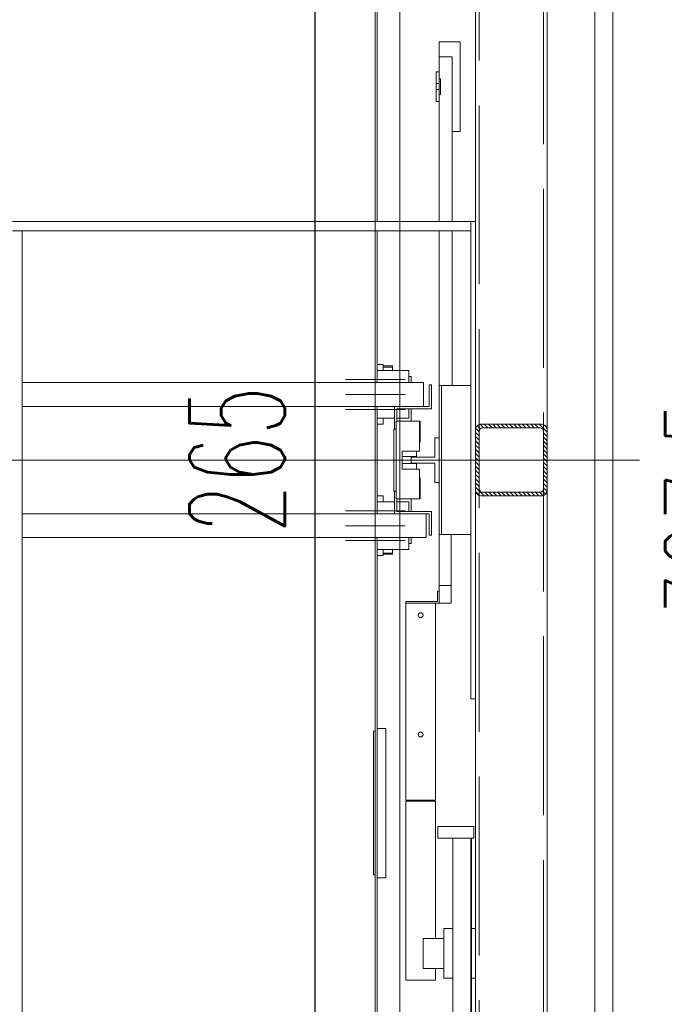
# Model space of a CAD drawing. Header units: millimetres. Extents: x 402 to 79005, y -7782 to 89952.
# Tile 182 of 256: x 26390 to 26498, y 29558 to 29723. Entities that reach past the tile are written whole.
import ezdxf

# ---------------------------------------------------------------- set-up
doc = ezdxf.new("R2010")
doc.units = ezdxf.units.MM
doc.header["$LTSCALE"] = 10
doc.linetypes.add('ACAD_ISO02W100', pattern=[15, 12, -3])
doc.layers.get('0').update_dxf_attribs({"lineweight": 0})
doc.layers.get('Defpoints').update_dxf_attribs({"color": 253})
for name, color, linetype, lineweight in [('0_A_DŹWIG OSOBOWY', 5, 'Continuous', 0), ('0_A_WYMIAROWANIE', 1, 'Continuous', 5), ('0_SZKLANA ELEWACJA SZYBU WINDOWEGO', 132, 'Continuous', 0), ('0_wymiarowanie', 1, 'Continuous', 0), ('A_SZYB WINDOWY', 7, 'Continuous', 0), ('AS_Belki', 145, 'Continuous', 0)]:
    doc.layers.add(name, color=color, linetype=linetype, lineweight=lineweight)
doc.styles.add('SIMPLEXD', font='simplex.shx', dxfattribs={"width": 0.6})
doc.dimstyles.new('1-100', dxfattribs={"dimtxt": 16, "dimasz": 5, "dimexe": 0, "dimexo": 0, "dimgap": 5, "dimtad": 1, "dimdec": 1, "dimtxsty": 'SIMPLEXD', "dimcen": 5, "dimclrt": 256, "dimadec": 0, "dimazin": 0, "dimtfac": 1, "dimtdec": 0, "dimtix": 1, "dimtmove": 1, "dimatfit": 3, "dimldrblk": 'LP', "dimfxl": 0, "dimarcsym": 0})

# ---------------------------------------------------------------- blocks, each defined once
blk = doc.blocks.new('zw$BBA8')
for p, q in [((1598.1, 181.1), (1598.1, 3231.1)), ((1398.1, 2106.1), (1398.1, 3031.1)), ((1398.1, 3031.1), (1398.1, 381.1)), ((1271.1, 616.1), (1271.1, 2796.1)), ((1271.1, 616.1), (1271.1, 2796.1)), ((1271.1, 616.1), (1271.1, 2796.1)), ((1271.1, 616.1), (1271.1, 2796.1)), ((1233.1, 2106.1), (1233.1, 2759.1)), ((1230.1, 2756.1), (1230.1, 2106.1)), ((1230.1, 1916.1), (1230.1, 2756.1)), ((1372.1, 2407.1), (1337.1, 2407.1)), ((1337.1, 2407.1), (1337.1, 2382.1)), ((1372.1, 2257.1), (1372.1, 2407.1)), ((1359.1, 2382.1), (1337.1, 2382.1)), ((1337.1, 2382.1), (1337.1, 2345.4)), ((1359.1, 2106.1), (1359.1, 2382.1)), ((1337.1, 2357.1), (1332.1, 2357.1)), ((1332.1, 2357.1), (1332.1, 2337.1)), ((1337.1, 2337.1), (1337.1, 2357.1)), ((1339.1, 2345.4), (1337.1, 2345.4)), ((1337.1, 2345.4), (1337.1, 2318.9)), ((1339.1, 2318.9), (1339.1, 2345.4)), ((1337.1, 2337.1), (1332.1, 2337.1)), ((1332.1, 2337.1), (1332.1, 2327.1)), ((1337.1, 2327.1), (1337.1, 2337.1)), ((1332.1, 2327.1), (1337.1, 2327.1)), ((1332.1, 2327.1), (1332.1, 2307.1)), ((1337.1, 2307.1), (1337.1, 2327.1)), ((1337.1, 2318.9), (1337.1, 2106.1)), ((1337.1, 2318.9), (1339.1, 2318.9)), ((1332.1, 2307.1), (1337.1, 2307.1)), ((1359.1, 2257.1), (1372.1, 2257.1)), ((1390.1, 2106.1), (622.1, 2106.1)), ((1390.1, 2090.1), (1390.1, 2106.1)), ((1398.1, 2106.1), (1390.1, 2106.1)), ((1390.1, 2106.1), (1390.1, 1306.1)), ((1398.1, 1306.1), (1398.1, 2106.1)), ((622.1, 2090.1), (1390.1, 2090.1)), ((638.1, 2090.1), (622.1, 2090.1)), ((638.1, 381.1), (638.1, 2090.1)), ((1230.1, 2090.1), (1230.1, 1916.1)), ((1233.1, 1836.1), (1233.1, 2090.1)), ((1337.1, 2090.1), (1337.1, 1831.1)), ((1359.1, 1831.1), (1359.1, 2090.1)), ((1230.1, 1916.1), (1230.1, 1906.1)), ((1230.1, 1906.1), (1230.1, 1776.1)), ((1235, 1866.1), (1233.1, 1866.1)), ((1239.3, 1866.1), (1235, 1866.1)), ((1242.1, 1866.1), (1239.3, 1866.1)), ((1243.1, 1866.1), (1242.1, 1866.1)), ((1243.1, 1856.1), (1243.1, 1866.1)), ((1251.5, 1856.1), (1233.1, 1856.1)), ((1259.1, 1864.1), (1243.1, 1864.1)), ((1243.1, 1862.1), (1259.1, 1862.1)), ((1259.1, 1862.1), (1243.1, 1862.1)), ((1269.7, 1856.1), (1251.5, 1856.1)), ((1259.1, 1862.1), (1259.1, 1864.1)), ((1259.1, 1856.1), (1259.1, 1862.1)), ((1281.8, 1856.1), (1269.7, 1856.1)), ((1286.1, 1856.1), (1281.8, 1856.1)), ((1286.1, 1836.1), (1286.1, 1856.1)), ((1311.1, 1836.1), (638.1, 1836.1)), ((1180.1, 1841.1), (1280.1, 1841.1)), ((1290.1, 1846.1), (1286.1, 1846.1)), ((1290.1, 1836.1), (1290.1, 1846.1)), ((1311.1, 1796.1), (1311.1, 1836.1)), ((1324.1, 1832.1), (1320.1, 1832.1)), ((1320.1, 1832.1), (1320.1, 1796.1)), ((1324.1, 1792.1), (1324.1, 1832.1)), ((1180.1, 1816.1), (1280.1, 1816.1)), ((1341.1, 1831.1), (1337.1, 1831.1)), ((1337.1, 1831.1), (1337.1, 1581.1)), ((1390.1, 1831.1), (1341.1, 1831.1)), ((1341.1, 1831.1), (1341.1, 1581.1)), ((1341.1, 1581.1), (1341.1, 1831.1)), ((638.1, 1796.1), (1311.1, 1796.1)), ((1180.1, 1791.1), (1280.1, 1791.1)), ((1233.1, 1616.1), (1233.1, 1796.1)), ((1320.1, 1796.1), (1262.1, 1796.1)), ((1262.1, 1796.1), (1262.1, 1758.1)), ((1266.1, 1792.1), (1324.1, 1792.1)), ((1266.1, 1771.1), (1266.1, 1792.1)), ((1286.1, 1776.1), (1286.1, 1792.1)), ((1290.1, 1771.1), (1290.1, 1792.1)), ((1230.1, 1776.1), (1230.1, 1756.1)), ((1233.1, 1776.1), (1251.5, 1776.1)), ((1233.1, 1766.1), (1235, 1766.1)), ((1235, 1766.1), (1239.3, 1766.1)), ((1239.3, 1766.1), (1242.1, 1766.1)), ((1242.1, 1766.1), (1243.1, 1766.1)), ((1243.1, 1766.1), (1243.1, 1776.1)), ((1251.5, 1776.1), (1262.1, 1776.1)), ((1265.1, 1771.1), (1265.1, 1641.1)), ((1304.1, 1771.1), (1265.1, 1771.1)), ((1266.1, 1776.1), (1269.7, 1776.1)), ((1269.7, 1776.1), (1281.8, 1776.1)), ((1281.8, 1776.1), (1286.1, 1776.1)), ((1304.1, 1721.1), (1304.1, 1771.1)), ((1305.1, 1771.1), (1304.1, 1771.1)), ((1305.1, 1736.1), (1305.1, 1771.1)), ((1230.1, 1756.1), (1230.1, 1656.1)), ((1265.1, 1758.1), (1261.1, 1758.1)), ((1261.1, 1758.1), (1261.1, 1654.1)), ((1304.1, 1736.1), (1305.1, 1736.1)), ((1337.1, 1743.6), (1330.1, 1743.6)), ((1330.1, 1743.6), (1330.1, 1711.1)), ((1337.1, 1668.6), (1337.1, 1743.6)), ((1275.1, 1691.1), (1275.1, 1721.1)), ((1275.1, 1721.1), (1304.1, 1721.1)), ((1299.1, 1721.1), (1275.1, 1721.1)), ((1299.1, 1712.1), (1299.1, 1721.1)), ((-576.9, 1706.1), (1673.1, 1706.1)), ((1124.1, 1706.1), (136.1, 1706.1)), ((1336.1, 1706.1), (1124.1, 1706.1)), ((1275.1, 1712.1), (1299.1, 1712.1)), ((1299.1, 1700.1), (1275.1, 1700.1)), ((1290.1, 1700.1), (1290.1, 1712.1)), ((1330.1, 1711.1), (1290.1, 1711.1)), ((1290.1, 1701.1), (1330.1, 1701.1)), ((1299.1, 1691.1), (1299.1, 1700.1)), ((1330.1, 1701.1), (1330.1, 1668.6)), ((1304.1, 1691.1), (1275.1, 1691.1)), ((1275.1, 1691.1), (1299.1, 1691.1)), ((1304.1, 1641.1), (1304.1, 1691.1)), ((1305.1, 1676.1), (1304.1, 1676.1)), ((1305.1, 1641.1), (1305.1, 1676.1)), ((1330.1, 1668.6), (1337.1, 1668.6)), ((1230.1, 1656.1), (1230.1, 1636.1)), ((1261.1, 1654.1), (1265.1, 1654.1)), ((1262.1, 1654.1), (1262.1, 1616.1)), ((1230.1, 1636.1), (1230.1, 1506.1)), ((1235, 1646.1), (1233.1, 1646.1)), ((1251.5, 1636.1), (1233.1, 1636.1)), ((1239.3, 1646.1), (1235, 1646.1)), ((1242.1, 1646.1), (1239.3, 1646.1)), ((1243.1, 1646.1), (1242.1, 1646.1)), ((1243.1, 1636.1), (1243.1, 1646.1)), ((1262.1, 1636.1), (1251.5, 1636.1)), ((1265.1, 1641.1), (1304.1, 1641.1)), ((1266.1, 1620.1), (1266.1, 1641.1)), ((1269.7, 1636.1), (1266.1, 1636.1)), ((1281.8, 1636.1), (1269.7, 1636.1)), ((1286.1, 1636.1), (1281.8, 1636.1)), ((1286.1, 1620.1), (1286.1, 1636.1)), ((1290.1, 1620.1), (1290.1, 1641.1)), ((1304.1, 1641.1), (1305.1, 1641.1)), ((1180.1, 1621.1), (1280.1, 1621.1)), ((1324.1, 1620.1), (1266.1, 1620.1)), ((1324.1, 1580.1), (1324.1, 1620.1)), ((1315.1, 1616.1), (638.1, 1616.1)), ((1262.1, 1616.1), (1320.1, 1616.1)), ((1315.1, 1576.1), (1315.1, 1616.1)), ((1320.1, 1616.1), (1320.1, 1580.1)), ((1180.1, 1596.1), (1280.1, 1596.1)), ((638.1, 1576.1), (1315.1, 1576.1)), ((1180.1, 1571.1), (1280.1, 1571.1)), ((1233.1, 653.1), (1233.1, 1576.1)), ((1286.1, 1556.1), (1286.1, 1576.1)), ((1290.1, 1566.1), (1290.1, 1576.1)), ((1320.1, 1580.1), (1324.1, 1580.1)), ((1337.1, 1581.1), (1337.1, 1496.1)), ((1337.1, 1581.1), (1341.1, 1581.1)), ((1341.1, 1581.1), (1390.1, 1581.1)), ((1357.1, 1496.1), (1357.1, 1581.1)), ((1233.1, 1556.1), (1251.5, 1556.1)), ((1243.1, 1546.1), (1243.1, 1556.1)), ((1251.5, 1556.1), (1269.7, 1556.1)), ((1259.1, 1550.1), (1259.1, 1556.1)), ((1269.7, 1556.1), (1281.8, 1556.1)), ((1281.8, 1556.1), (1286.1, 1556.1)), ((1286.1, 1566.1), (1290.1, 1566.1)), ((1233.1, 1546.1), (1235, 1546.1)), ((1235, 1546.1), (1239.3, 1546.1)), ((1239.3, 1546.1), (1242.1, 1546.1)), ((1242.1, 1546.1), (1243.1, 1546.1)), ((1243.1, 1550.1), (1259.1, 1550.1)), ((1259.1, 1550.1), (1243.1, 1550.1)), ((1243.1, 1548.1), (1259.1, 1548.1)), ((1259.1, 1548.1), (1259.1, 1550.1)), ((1230.1, 1506.1), (1230.1, 1496.1)), ((1230.1, 1496.1), (1230.1, 656.1)), ((1230.1, 656.1), (1230.1, 1496.1)), ((1337.1, 1486.1), (1334.1, 1486.1)), ((1334.1, 1486.1), (1334.1, 1469.1)), ((1337.1, 1496.1), (1357.1, 1496.1)), ((1357.1, 1496.1), (1337.1, 1496.1)), ((1337.1, 1496.1), (1337.1, 1466.1)), ((1337.1, 1466.1), (1337.1, 1486.1)), ((1357.1, 1466.1), (1357.1, 1496.1)), ((1334.1, 1469.1), (1281.1, 1469.1)), ((1281.1, 1469.1), (1281.1, 1466.1)), ((1281.1, 1466.1), (1337.1, 1466.1)), ((1331.1, 1466.1), (1281.1, 1466.1)), ((1281.1, 1466.1), (1281.1, 1136.1)), ((1331.1, 1136.1), (1331.1, 1466.1)), ((1337.1, 1466.1), (1357.1, 1466.1)), ((1302.4, 1447.6), (1302.1, 1446.1)), ((1302.1, 1446.1), (1302.4, 1444.6)), ((1303.2, 1448.9), (1302.4, 1447.6)), ((1302.4, 1444.6), (1303.2, 1443.3)), ((1304.5, 1449.8), (1303.2, 1448.9)), ((1303.2, 1443.3), (1304.5, 1442.4)), ((1306.1, 1450.1), (1304.5, 1449.8)), ((1304.5, 1442.4), (1306.1, 1442.1)), ((1307.6, 1449.8), (1306.1, 1450.1)), ((1306.1, 1442.1), (1307.6, 1442.4)), ((1308.9, 1448.9), (1307.6, 1449.8)), ((1307.6, 1442.4), (1308.9, 1443.3)), ((1309.8, 1447.6), (1308.9, 1448.9)), ((1308.9, 1443.3), (1309.8, 1444.6)), ((1310.1, 1446.1), (1309.8, 1447.6)), ((1309.8, 1444.6), (1310.1, 1446.1)), ((1390.1, 1306.1), (1398.1, 1306.1)), ((1398.1, 920.9), (1398.1, 1306.1)), ((1230.1, 1256.1), (1230, 1256.1)), ((1230, 1256.1), (1230, 1006.1)), ((1247.5, 1256.1), (1233.1, 1256.1)), ((1247.5, 1006.1), (1247.5, 1256.1)), ((1230, 1251.6), (1227.1, 1251.6)), ((1227.1, 1251.6), (1227.1, 1010.6)), ((1302.4, 1247.6), (1302.1, 1246.1)), ((1302.1, 1246.1), (1302.4, 1244.6)), ((1303.2, 1248.9), (1302.4, 1247.6)), ((1302.4, 1244.6), (1303.2, 1243.3)), ((1304.5, 1249.8), (1303.2, 1248.9)), ((1303.2, 1243.3), (1304.5, 1242.4)), ((1306.1, 1250.1), (1304.5, 1249.8)), ((1304.5, 1242.4), (1306.1, 1242.1)), ((1307.6, 1249.8), (1306.1, 1250.1)), ((1306.1, 1242.1), (1307.6, 1242.4)), ((1308.9, 1248.9), (1307.6, 1249.8)), ((1307.6, 1242.4), (1308.9, 1243.3)), ((1309.8, 1247.6), (1308.9, 1248.9)), ((1308.9, 1243.3), (1309.8, 1244.6)), ((1310.1, 1246.1), (1309.8, 1247.6)), ((1309.8, 1244.6), (1310.1, 1246.1)), ((1281.1, 1136.1), (1331.1, 1136.1)), ((1331.1, 1134.1), (1281.1, 1134.1)), ((1281.1, 1134.1), (1281.1, 834.1)), ((1331.1, 904.1), (1331.1, 1134.1)), ((1395.1, 1092.1), (1335.1, 1092.1)), ((1335.1, 1092.1), (1335.1, 1072.1)), ((1395.1, 1072.1), (1395.1, 1092.1)), ((1335.1, 1072.1), (1395.1, 1072.1)), ((1390.1, 1072.1), (1360.1, 1072.1)), ((1360.1, 1072.1), (1360.1, 686.1)), ((1390.1, 686.1), (1390.1, 1072.1)), ((1391.6, 686.1), (1391.6, 1072.1)), ((1227.1, 1010.6), (1230, 1010.6)), ((1230, 1006.1), (1230.1, 1006.1)), ((1233.1, 1006.1), (1247.5, 1006.1)), ((1360.1, 920.9), (1345.1, 920.9)), ((1345.1, 920.9), (1345.1, 837.4)), ((1398.1, 920.9), (1391.6, 920.9)), ((1398.1, 837.4), (1398.1, 920.9)), ((1345.1, 904.1), (1310.1, 904.1)), ((1310.1, 904.1), (1310.1, 902.2)), ((1310.1, 902.2), (1310.1, 896.8)), ((1310.1, 896.8), (1310.1, 888.7)), ((1345.1, 902.2), (1345.1, 904.1)), ((1345.1, 896.8), (1345.1, 902.2)), ((1345.1, 888.7), (1345.1, 896.8)), ((1310.1, 888.7), (1310.1, 879.1)), ((1310.1, 879.1), (1310.1, 869.5)), ((1345.1, 879.1), (1345.1, 888.7)), ((1345.1, 869.5), (1345.1, 879.1)), ((1310.1, 869.5), (1310.1, 861.4)), ((1310.1, 861.4), (1310.1, 856)), ((1345.1, 861.4), (1345.1, 869.5)), ((1345.1, 856), (1345.1, 861.4)), ((1310.1, 856), (1310.1, 854.1)), ((1310.1, 854.1), (1345.1, 854.1)), ((1331.1, 834.1), (1331.1, 854.1)), ((1345.1, 854.1), (1345.1, 856)), ((1281.1, 834.1), (1331.1, 834.1)), ((1345.1, 837.4), (1360.1, 837.4)), ((1391.6, 837.4), (1398.1, 837.4)), ((1398.1, 381.1), (1398.1, 837.4))]:
    blk.add_line(p, q)
blk = doc.blocks.new('*D4017')
at = {"layer": '0_wymiarowanie', "color": 0, "lineweight": -2}
for p, q in [((26444.01, 29782.08), (26439.01, 29782.08)), ((26439.01, 29777.08), (26439.01, 29522.08)), ((26444.01, 29517.08), (26439.01, 29517.08))]:
    blk.add_line(p, q, dxfattribs=at)
at = {"layer": '0_wymiarowanie', "color": 0, "lineweight": 9}
for points in [[(26439.85, 29777.08), (26438.18, 29777.08), (26439.01, 29782.08)], [(26438.18, 29522.08), (26439.85, 29522.08), (26439.01, 29517.08)]]:
    blk.add_solid(points, dxfattribs=at)
at = {"layer": 'Defpoints', "color": 0, "lineweight": 9}
for p in [(26453.11, 29782.08), (26439.01, 29517.08), (26447.08, 29517.08)]:
    blk.add_point(p, dxfattribs=at)
at = {"layer": '0_wymiarowanie', "insert": (26426.01, 29649.58), "char_height": 16, "attachment_point": 5, "rotation": 90, "style": 'SIMPLEXD'}
blk.add_mtext('265', dxfattribs=at)
blk = doc.blocks.new('LP')
for p, q in [((0, 1), (0, 0)), ((0, 0), (-1, 0)), ((0, -1), (0, 0)), ((0, 0), (1, 0))]:
    blk.add_line(p, q)
at = {"const_width": 0.2}
blk.add_lwpolyline([(0.707, 0.707), (-0.707, -0.707)], dxfattribs=at)
blk = doc.blocks.new('*D4111')
at = {"layer": '0_A_WYMIAROWANIE', "color": 0, "lineweight": -2}
for p, q in [((26517.71, 29805.04), (26522.71, 29805.04)), ((26522.71, 29800.04), (26522.71, 29482.5)), ((26517.71, 29477.5), (26522.71, 29477.5))]:
    blk.add_line(p, q, dxfattribs=at)
at = {"layer": '0_A_WYMIAROWANIE', "color": 0, "lineweight": 9}
for points in [[(26523.54, 29800.04), (26521.88, 29800.04), (26522.71, 29805.04)], [(26521.88, 29482.5), (26523.54, 29482.5), (26522.71, 29477.5)]]:
    blk.add_solid(points, dxfattribs=at)
at = {"layer": 'Defpoints', "color": 0, "lineweight": 9}
for p in [(26488.95, 29805.04), (26488.95, 29477.5), (26522.71, 29477.5)]:
    blk.add_point(p, dxfattribs=at)
at = {"layer": '0_A_WYMIAROWANIE', "insert": (26508.19, 29641.27), "char_height": 16, "attachment_point": 5, "rotation": 90, "style": 'SIMPLEXD'}
blk.add_mtext('327,5', dxfattribs=at)

msp = doc.modelspace()

# ---------------------------------------------------------------- hatches: boundary and pattern name
at = {"layer": 'AS_Belki'}
h = msp.add_hatch(dxfattribs=at)
h.set_pattern_fill('HYPECUTREGION', color=10, scale=0.5, angle=270, style=0, pattern_type=2)
h.set_pattern_definition([(315, (26505.57455, 29433.53934), (0.3535534, 0.3535534), [])])
h.paths.add_polyline_path([(26477.95, 29644.44), (26477.95, 29654.64, 0.414214), (26477.05, 29655.54), (26466.85, 29655.54, 0.414214), (26465.95, 29654.64), (26465.95, 29644.44, 0.414214), (26466.85, 29643.54), (26477.05, 29643.54, 0.414214)], flags=0)
h.paths.add_polyline_path([(26477.35, 29654.34), (26477.35, 29644.74, -0.414214), (26476.75, 29644.14), (26467.15, 29644.14, -0.414214), (26466.55, 29644.74), (26466.55, 29654.34, -0.414214), (26467.15, 29654.94), (26476.75, 29654.94, -0.414214)], flags=0)

# ---------------------------------------------------------------- linework, layer by layer
at = {"layer": '0_A_DŹWIG OSOBOWY', "lineweight": 0}
msp.add_lwpolyline([(26295.95, 29517), (26465.95, 29517), (26465.95, 29782), (26295.95, 29782)], close=True, dxfattribs=at)
at = {"layer": '0_SZKLANA ELEWACJA SZYBU WINDOWEGO'}
for points in [[(26208.95, 29805.04), (26488.95, 29805.04), (26488.95, 29494.04), (26208.95, 29494.04)], [(26211.95, 29802.04), (26485.95, 29802.04), (26485.95, 29497.04), (26211.95, 29497.04)]]:
    msp.add_lwpolyline(points, close=True, dxfattribs=at)
at = {"layer": 'AS_Belki', "linetype": 'Continuous', "ltscale": 0.25}
for p, q in [((26465.95, 29784), (26465.95, 29515)), ((26477.95, 29515), (26477.95, 29784)), ((26465.95, 29654.64), (26465.95, 29644.44)), ((26466.55, 29644.74), (26466.55, 29654.34)), ((26477.05, 29655.54), (26466.85, 29655.54)), ((26467.15, 29654.94), (26476.75, 29654.94)), ((26477.35, 29654.34), (26477.35, 29644.74)), ((26477.95, 29654.64), (26477.95, 29644.44)), ((26466.85, 29643.54), (26477.05, 29643.54)), ((26476.75, 29644.14), (26467.15, 29644.14))]:
    msp.add_line(p, q, dxfattribs=at)
at = {"layer": 'AS_Belki', "color": 84, "linetype": 'ACAD_ISO02W100', "ltscale": 0.25}
for p, q in [((26466.55, 29784), (26466.55, 29515)), ((26477.35, 29515), (26477.35, 29784))]:
    msp.add_line(p, q, dxfattribs=at)
at = {"layer": 'AS_Belki', "linetype": 'Continuous', "ltscale": 0.25}
for centre, start, end in [((26466.85, 29654.64), 90, 180), ((26477.05, 29654.64), 0, 90), ((26466.85, 29644.44), 180, 270), ((26477.05, 29644.44), 270, 0)]:
    msp.add_arc(centre, 0.9, start, end, dxfattribs=at)
at = {"layer": 'AS_Belki', "linetype": 'Continuous', "ltscale": 0.25, "extrusion": (-1.5136e-13, 6.27875e-14, -1)}
msp.add_arc((-26467.15, 29654.34, 0), 0.6, 0, 90, dxfattribs=at)
at = {"layer": 'AS_Belki', "linetype": 'Continuous', "ltscale": 0.25, "extrusion": (1.76696e-13, 3.78956e-14, -1)}
msp.add_arc((-26476.75, 29654.34, 0), 0.6, 90, 180, dxfattribs=at)
at = {"layer": 'AS_Belki', "linetype": 'Continuous', "ltscale": 0.25, "extrusion": (-1.5136e-13, -6.27875e-14, -1)}
msp.add_arc((-26467.15, 29644.74, 0), 0.6, 270, 0, dxfattribs=at)
at = {"layer": 'AS_Belki', "linetype": 'Continuous', "ltscale": 0.25, "extrusion": (6.30096e-14, -1.51582e-13, -1)}
msp.add_arc((-26476.75, 29644.74, 0), 0.6, 180, 270, dxfattribs=at)

# ---------------------------------------------------------------- block references
at = {"layer": 'A_SZYB WINDOWY', "xscale": 0.09999999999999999, "yscale": 0.09999999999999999, "zscale": 0.09999999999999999}
msp.add_blockref('zw$BBA8', (26326.15, 29478.93), dxfattribs=at)

# ---------------------------------------------------------------- dimensions: what is measured, and where the dimension line sits
at = {"layer": '0_A_WYMIAROWANIE', "color": 1}
dim = msp.add_linear_dim(base=(26522.71, 29477.5), p1=(26488.95, 29805.04), p2=(26488.95, 29477.5), angle=90, dimstyle='1-100', dxfattribs=at)
dim.commit()
dim.dimension.update_dxf_attribs({"geometry": '*D4111', "text_midpoint": (26508.19, 29641.27)})
at = {"layer": '0_wymiarowanie'}
dim = msp.add_linear_dim(base=(26439.01, 29517.08), p1=(26453.11, 29782.08), p2=(26447.08, 29517.08), angle=90, dimstyle='1-100', dxfattribs=at)
dim.commit()
dim.dimension.update_dxf_attribs({"geometry": '*D4017', "text_midpoint": (26426.01, 29649.58)})

doc.saveas('drawing.dxf')
